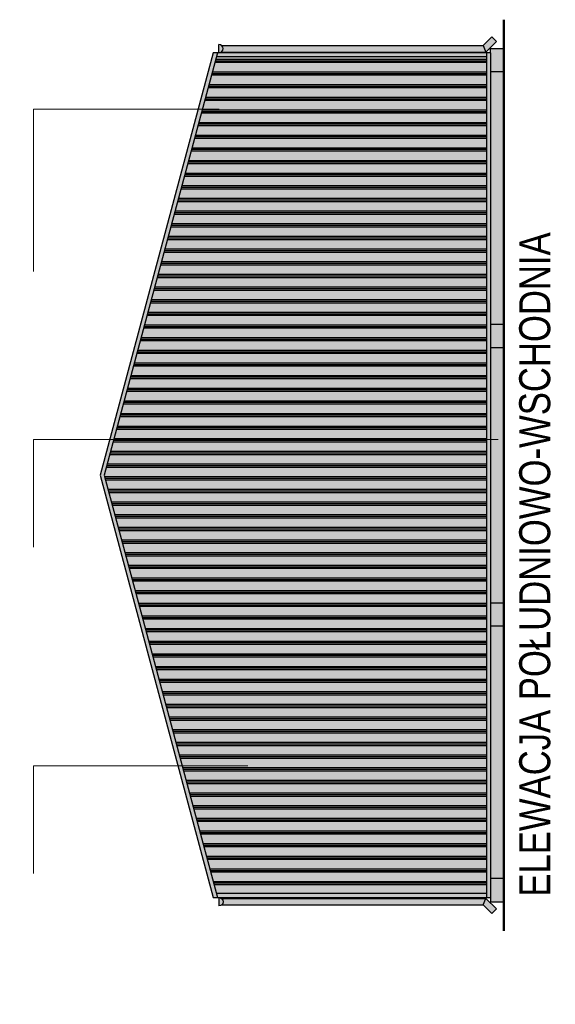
# Model space of a CAD drawing. Header units: centimetres. Extents: x 47725 to 65780, y 1892 to 12037.
# Tile 152 of 156: x 54603 to 55409, y 4349 to 5832. Entities that reach past the tile are written whole.
import ezdxf

# ---------------------------------------------------------------- set-up
doc = ezdxf.new("R2010")
doc.units = ezdxf.units.CM
doc.header["$LTSCALE"] = 0.02
for name, color, linetype in [('A-ELEWACJE', 3, 'Continuous'), ('A-Elewacje_wypełnienia', 7, 'Continuous'), ('A-OPISY', 70, 'Continuous')]:
    doc.layers.add(name, color=color, linetype=linetype)
doc.styles.add('Arial$001', font='arial.ttf', dxfattribs={"height": 1.872})

# ---------------------------------------------------------------- blocks, each defined once
blk = doc.blocks.new('A$7E8AE7371B1A4')
at = {"layer": 'A-Elewacje_wypełnienia', "true_color": 0x383e42, "transparency": 33554636}
h = blk.add_hatch(color=250, dxfattribs=at)
h.dxf.hatch_style = 1
h.paths.add_polyline_path([(2.4, 12.6), (2.4, 0.1, 1)])
h.paths.add_polyline_path([(6, 1.2), (404.3, 1.2), (400.1, 11.2), (6.3, 11.2, -0.500509)])
h.paths.add_polyline_path([(404.3, 1.2), (420, 17), (413, 24.1), (400.1, 11.2)])
for p, q in [((400.1, 11.2), (413, 24.1)), ((404.3, 1.2), (420, 17)), ((413, 24.1), (420, 17)), ((6, 1.2), (404.3, 1.2)), ((6.3, 11.2), (400.1, 11.2))]:
    blk.add_line(p, q)
for points in [[(2.4, 0.1), (2.4, 12.6)], [(400.1, 11.2), (404.3, 1.2)]]:
    blk.add_lwpolyline(points)
blk.add_arc((2.4, 6.4), 6.25, 270, 90)

msp = doc.modelspace()

# ---------------------------------------------------------------- hatches: boundary and pattern name
at = {"layer": 'A-Elewacje_wypełnienia', "lineweight": -3, "true_color": 0x383e42}
msp.add_hatch(color=250, dxfattribs=at).paths.add_polyline_path([(55331.697, 5788.104), (55311.697, 5788.104), (55311.697, 4503.104), (55331.697, 4503.104)])
at = {"layer": 'A-Elewacje_wypełnienia', "transparency": 33554661}
h = msp.add_hatch(dxfattribs=at)
h.set_pattern_fill('AR-SAND', color=256, scale=0.25, angle=180, style=0)
h.set_pattern_definition([(37.5, (22655.461, 4997.116), (-0.4000078, 12.235331), [0, -9.652, 0, -10.795, 0, -10.31875]), (7.5, (22655.461, 4997.116), (11.238082, 17.9206275), [0, -5.207, 0, -8.6995, 0, -3.33375]), (327.5, (22647.65, 4997.116), (19.7748093, 0.0359296), [0, -3.175, 0, -11.43, 0, -14.9225]), (317.5, (22647.65, 4997.116), (19.088911, 5.573233), [0, -1.5875, 0, -7.493, 0, -8.5725])])
h.paths.add_polyline_path([(55331.697, 5788.104), (55311.697, 5788.104), (55311.697, 4503.104), (55331.697, 4503.104)])
at = {"layer": 'A-Elewacje_wypełnienia', "true_color": 0x383e42}
h = msp.add_hatch(color=250, dxfattribs=at)
h.dxf.hatch_style = 1
h.paths.add_polyline_path([(54894.476, 5781.604), (54724.476, 5144.051), (54894.476, 4509.604), (55311.698, 4509.844), (55311.698, 5781.844)])
at = {"layer": 'A-Elewacje_wypełnienia'}
h = msp.add_hatch(dxfattribs=at)
h.set_pattern_fill('GLASS_FLAT', color=256, scale=3, angle=180)
h.set_pattern_definition([(180, (7817.753, 0), (-2e-15, -19.05), []), (180, (7817.753, -2.381), (-2e-15, -19.05), []), (180, (7817.753, -4.762), (-2e-15, -19.05), [])])
h.paths.add_polyline_path([(54900.688, 5781.604), (54730.272, 5145.604), (54900.688, 4515.484), (55305.698, 4515.724), (55305.698, 5781.844)])

# ---------------------------------------------------------------- linework, layer by layer
at = {"layer": 'A-ELEWACJE'}
for p, q in [((55331.697, 5753.104), (55311.697, 5753.104)), ((55311.697, 5373.104), (55331.697, 5373.104)), ((55311.697, 5338.104), (55331.697, 5338.104)), ((55331.697, 4953.104), (55311.697, 4953.104)), ((55331.697, 4918.104), (55311.697, 4918.104)), ((55331.697, 4538.104), (55311.697, 4538.104))]:
    msp.add_line(p, q, dxfattribs=at)
at = {"layer": 'A-ELEWACJE', "color": 1, "lineweight": 50}
msp.add_lwpolyline([(55331.697, 5831.604), (55331.697, 4459.604)], dxfattribs=at)
at = {"layer": 'A-ELEWACJE'}
for points in [[(55311.697, 5781.604), (55311.697, 5788.104), (55331.697, 5788.104)], [(55331.697, 4503.104), (55331.697, 5788.104)], [(55311.697, 5781.604), (54900.688, 5781.604), (54894.476, 5781.604), (54724.06, 5145.604), (54894.476, 4509.604), (54900.688, 4509.604), (55311.697, 4509.604)], [(54900.688, 5781.604), (54730.272, 5145.604), (54900.688, 4509.604)], [(55305.697, 5775.604), (54899.08, 5775.604)], [(55305.697, 5781.604), (55305.697, 4509.604)], [(55311.697, 5781.604), (55311.697, 4509.604)], [(55305.697, 4515.604), (54899.08, 4515.604)], [(55311.697, 4509.604), (55311.697, 4503.104), (55331.697, 4503.104)]]:
    msp.add_lwpolyline(points, dxfattribs=at)
at = {"layer": 'A-OPISY', "lineweight": 0}
for points in [[(54903.28, 5696.911), (54624.06, 5696.911), (54624.06, 5452.57)], [(55323.115, 5199.488), (54624.06, 5199.488), (54624.06, 5037.303)], [(54946.345, 4707.864), (54624.06, 4707.864), (54624.06, 4545.678)]]:
    msp.add_lwpolyline(points, dxfattribs=at)

# ---------------------------------------------------------------- block references
at = {"layer": 'A-ELEWACJE'}
msp.add_blockref('A$7E8AE7371B1A4', (54900.688, 5781.604), dxfattribs=at)
at = {"layer": 'A-ELEWACJE', "xscale": -1, "rotation": 180}
msp.add_blockref('A$7E8AE7371B1A4', (54900.688, 4509.604), dxfattribs=at)

# ---------------------------------------------------------------- texts
at = {"layer": 'A-OPISY', "style": 'Arial$001', "width": 0.8}
msp.add_text('ELEWACJA POŁUDNIOWO-WSCHODNIA', height=46.70802, rotation=90, dxfattribs=at).set_placement((55401.697, 4510.964))

doc.saveas('drawing.dxf')
